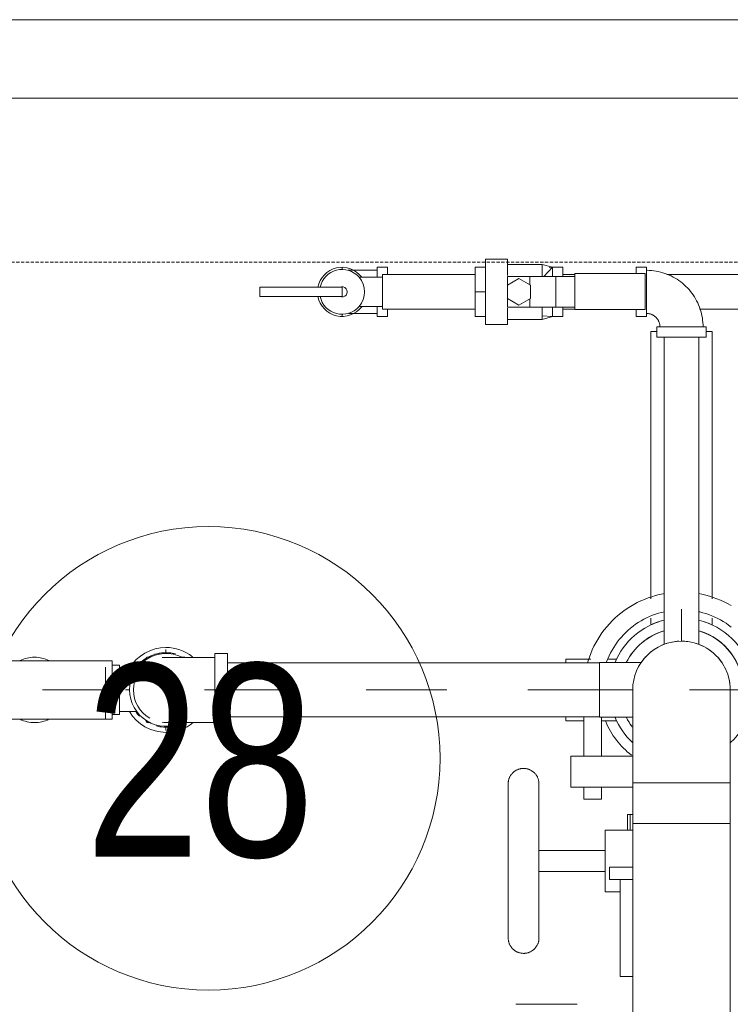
# Model space of a CAD drawing. Header units: centimetres. Extents: x -1589 to 108054, y -205274 to 31709.
# Tile 188 of 256: x 20634 to 20678, y 27805 to 27865. Entities that reach past the tile are written whole.
import ezdxf

# ---------------------------------------------------------------- set-up
doc = ezdxf.new("R2010")
doc.units = ezdxf.units.CM
doc.header["$LTSCALE"] = 0.01
doc.header["$MEASUREMENT"] = 0
doc.linetypes.add('Krawędzie ukryte', pattern=[27, 20, -7])
doc.linetypes.add('Przerywana długa', pattern=[100, 50, -50])
doc.layers.add('1_przekroje.K_IR', color=7, linetype='Continuous')
doc.layers.add('3_opisy.K_IR', color=7, linetype='Continuous')
for name, color, linetype, lineweight in [('A-ANNO-NOTE', 7, 'Continuous', 30), ('P-PIPE', 7, 'Continuous', 9), ('P-PIPE-CNTR', 7, 'Continuous', 18)]:
    doc.layers.add(name, color=color, linetype=linetype, lineweight=lineweight)
doc.styles.add('Century Gothic', font='GOTHIC.TTF', dxfattribs={"width": 0.8, "height": 119.0625})

msp = doc.modelspace()

# ---------------------------------------------------------------- linework, layer by layer
at = {"layer": '1_przekroje.K_IR', "linetype": 'Przerywana długa', "lineweight": 5, "ltscale": 10}
msp.add_line((21370.10512, 27824.0712), (20350.08116, 27824.0712), dxfattribs=at)
at = {"layer": '3_opisy.K_IR', "color": 8, "linetype": 'Krawędzie ukryte', "lineweight": 5}
msp.add_lwpolyline([(21475.76841, 27850.50296), (20065.69984, 27850.50296)], dxfattribs=at)
at = {"layer": 'A-ANNO-NOTE', "lineweight": 9}
msp.add_circle((20645.35878, 27819.84342), 14.3207, dxfattribs=at)
at = {"layer": 'P-PIPE', "color": 5, "true_color": 0x0000ff}
for p, q in [((20714.75315, 27865.4928), (20620.79592, 27865.4928)), ((20620.79592, 27860.6509), (20714.75315, 27860.6509))]:
    msp.add_line(p, q, dxfattribs=at)
at = {"layer": 'P-PIPE', "color": 142, "true_color": 0x0080c0}
for p, q in [((20663.84564, 27850.69075), (20662.48992, 27850.69075)), ((20662.48992, 27850.69075), (20662.48992, 27848.67145)), ((20663.84564, 27849.6811), (20663.84564, 27850.69075)), ((20661.85492, 27848.67145), (20661.85492, 27850.18976)), ((20661.85492, 27850.18976), (20662.48992, 27850.18976)), ((20665.99512, 27850.37325), (20663.84564, 27850.37325)), ((20665.99512, 27850.37325), (20666.62859, 27850.1902)), ((20665.99512, 27850.37325), (20665.99512, 27849.63105)), ((20665.99512, 27849.63105), (20665.99512, 27850.37325)), ((20666.63012, 27850.18976), (20666.09178, 27849.62395)), ((20666.63012, 27850.18976), (20666.43162, 27850.17585)), ((20666.63012, 27850.18976), (20666.63012, 27849.62395)), ((20666.63012, 27849.62395), (20666.63012, 27850.18976)), ((20667.26512, 27850.18976), (20666.63012, 27850.18976)), ((20667.26512, 27850.18976), (20667.26512, 27849.62395)), ((20672.44252, 27850.19145), (20671.81252, 27850.19145)), ((20671.81252, 27850.19145), (20671.81252, 27849.81113)), ((20672.44252, 27847.15145), (20672.44252, 27850.19145)), ((20656.12252, 27849.5802), (20654.66828, 27849.5802)), ((20661.85492, 27849.73825), (20656.12252, 27849.73825)), ((20656.12252, 27849.73825), (20656.12252, 27849.59533)), ((20656.12252, 27847.7627), (20656.12252, 27849.5802)), ((20664.56002, 27849.49649), (20663.84552, 27849.08397)), ((20663.84564, 27849.62395), (20665.22389, 27849.62395)), ((20663.84564, 27849.62395), (20663.84564, 27849.08397)), ((20665.27452, 27849.08397), (20664.56002, 27849.49649)), ((20665.22389, 27849.62395), (20666.84259, 27849.62395)), ((20665.22389, 27849.1132), (20665.22389, 27849.62395)), ((20666.84259, 27849.62395), (20668.02394, 27849.62395)), ((20666.84259, 27849.62395), (20666.84259, 27847.71895)), ((20668.02394, 27849.73825), (20667.26512, 27849.73825)), ((20668.02394, 27849.80377), (20672.35782, 27849.80377)), ((20668.02394, 27849.80377), (20668.02394, 27847.59031)), ((20672.35782, 27847.59031), (20672.35782, 27849.80377)), ((20652.26814, 27848.95835), (20648.5431, 27848.95835)), ((20648.5431, 27848.95835), (20648.5431, 27848.38455)), ((20653.6231, 27848.95835), (20648.5431, 27848.95835)), ((20653.6231, 27848.38455), (20653.6231, 27848.95835)), ((20661.85492, 27847.15314), (20661.85492, 27848.67145)), ((20661.85492, 27848.67145), (20662.48992, 27848.67145)), ((20662.48992, 27848.67145), (20662.48992, 27846.65215)), ((20663.84552, 27849.08397), (20663.84552, 27848.25893)), ((20665.27452, 27848.25893), (20665.27452, 27849.08397)), ((20648.5431, 27848.38455), (20652.26814, 27848.38455)), ((20648.5431, 27848.38455), (20653.6231, 27848.38455)), ((20663.84552, 27848.25893), (20664.56002, 27847.84641)), ((20663.84564, 27848.25893), (20663.84564, 27847.71895)), ((20664.56002, 27847.84641), (20665.27452, 27848.25893)), ((20665.22389, 27847.71895), (20665.22389, 27848.2297)), ((20654.66828, 27847.7627), (20656.12252, 27847.7627)), ((20656.12252, 27847.74757), (20656.12252, 27847.60465)), ((20656.12252, 27847.60465), (20661.85492, 27847.60465)), ((20665.22389, 27847.71895), (20663.84564, 27847.71895)), ((20663.84564, 27846.65215), (20663.84564, 27847.6618)), ((20666.84259, 27847.71895), (20665.22389, 27847.71895)), ((20665.99512, 27847.71185), (20665.99512, 27847.19765)), ((20665.99512, 27846.96965), (20665.99512, 27847.71185)), ((20666.63012, 27847.71895), (20666.63012, 27847.15314)), ((20666.63012, 27847.15314), (20666.63012, 27847.71895)), ((20668.02394, 27847.71895), (20666.84259, 27847.71895)), ((20667.26512, 27847.71895), (20667.26512, 27847.15314)), ((20667.26512, 27847.60465), (20668.02394, 27847.60465)), ((20672.35782, 27847.59031), (20668.02394, 27847.59031)), ((20671.81252, 27847.58929), (20671.81252, 27847.15145)), ((20662.48992, 27847.15314), (20661.85492, 27847.15314)), ((20663.84564, 27846.96965), (20665.99512, 27846.96965)), ((20665.99512, 27847.19765), (20666.63012, 27847.15314)), ((20665.99512, 27847.19765), (20665.99512, 27846.96965)), ((20665.99512, 27846.96965), (20666.62859, 27847.1527)), ((20667.26512, 27847.15314), (20666.63012, 27847.15314)), ((20671.81252, 27847.15145), (20672.44252, 27847.15145)), ((20662.48992, 27846.65215), (20663.84564, 27846.65215)), ((20673.09252, 27846.2213), (20672.70752, 27846.2213)), ((20672.70752, 27846.2213), (20672.70752, 27829.70212)), ((20673.09252, 27846.50145), (20673.09252, 27845.87145)), ((20676.13252, 27846.50145), (20673.09252, 27846.50145)), ((20676.13252, 27845.87145), (20676.13252, 27846.50145)), ((20676.51752, 27846.2213), (20676.13252, 27846.2213)), ((20676.51752, 27829.6923), (20676.51752, 27846.2213)), ((20673.09252, 27845.87145), (20676.13252, 27845.87145)), ((20673.54572, 27845.87145), (20673.54572, 27826.88583)), ((20675.67932, 27826.8876), (20675.67932, 27845.87145)), ((20672.70752, 27828.0873), (20672.70752, 27828.51014)), ((20676.51752, 27828.51014), (20676.51752, 27828.0873)), ((20641.56754, 27826.089), (20641.20388, 27825.71046)), ((20641.56754, 27826.089), (20641.4644, 27825.91037)), ((20641.77367, 27826.089), (20641.56754, 27826.089)), ((20643.8975, 27826.089), (20643.69137, 27826.089)), ((20643.81695, 27826.10523), (20643.86927, 27826.089)), ((20646.53252, 27826.3212), (20645.76252, 27826.3212)), ((20645.76252, 27826.3212), (20645.76252, 27824.0712)), ((20646.53252, 27824.0712), (20646.53252, 27826.3212)), ((20634.60081, 27825.87163), (20629.80081, 27825.87163)), ((20639.40081, 27825.87163), (20634.60081, 27825.87163)), ((20639.00081, 27822.27163), (20639.00081, 27825.47163)), ((20639.40081, 27822.27163), (20639.40081, 27825.87163)), ((20639.86252, 27825.59163), (20639.40081, 27825.59163)), ((20639.86252, 27824.07163), (20639.86252, 27825.59163)), ((20641.07649, 27825.57786), (20641.01918, 27825.5182)), ((20669.53252, 27825.74125), (20646.53252, 27825.74125)), ((20667.46242, 27825.9762), (20667.46242, 27825.74125)), ((20668.99574, 27825.9762), (20667.46242, 27825.9762)), ((20672.11195, 27825.7562), (20669.53252, 27825.7562)), ((20669.53252, 27825.7562), (20669.53252, 27824.0712)), ((20670.09732, 27825.9762), (20670.59643, 27825.9762)), ((20640.9428, 27825.40363), (20639.86252, 27825.40363)), ((20640.96529, 27825.46211), (20640.90911, 27825.40363)), ((20639.86252, 27822.55163), (20639.86252, 27824.07163)), ((20645.76252, 27824.0712), (20645.76252, 27821.8212)), ((20646.53252, 27821.8212), (20646.53252, 27824.0712)), ((20669.53252, 27824.0712), (20669.53252, 27822.3862)), ((20639.40081, 27822.55163), (20639.86252, 27822.55163)), ((20639.86252, 27822.73963), (20640.94247, 27822.73963)), ((20629.80081, 27822.27163), (20634.60081, 27822.27163)), ((20634.60081, 27822.27163), (20639.40081, 27822.27163)), ((20641.46397, 27822.2328), (20641.56754, 27822.0534)), ((20641.55343, 27822.07785), (20641.51322, 27822.11504)), ((20641.56754, 27822.0534), (20641.77469, 27822.0534)), ((20641.64808, 27822.03718), (20641.59577, 27822.0534)), ((20643.69035, 27822.0534), (20643.8975, 27822.0534)), ((20645.76252, 27821.8212), (20646.53252, 27821.8212)), ((20646.53252, 27822.40115), (20669.53252, 27822.40115)), ((20667.46242, 27822.40115), (20667.46242, 27822.1662)), ((20667.46242, 27822.1662), (20668.55743, 27822.1662)), ((20668.56252, 27822.40115), (20668.56252, 27819.9712)), ((20669.53252, 27822.3862), (20671.59627, 27822.3862)), ((20670.59643, 27822.1662), (20669.65724, 27822.1662)), ((20669.66252, 27819.9712), (20669.66252, 27822.3867)), ((20667.76252, 27819.9712), (20667.76252, 27818.0712)), ((20668.26252, 27819.9712), (20667.76252, 27819.9712)), ((20668.26252, 27819.9712), (20671.59627, 27819.9712)), ((20671.59627, 27818.3308), (20671.59627, 27815.8162)), ((20674.61252, 27818.3308), (20671.59627, 27818.3308)), ((20671.59627, 27818.3308), (20674.61252, 27818.3308)), ((20677.62877, 27818.3308), (20674.61252, 27818.3308)), ((20674.61252, 27818.3308), (20677.62877, 27818.3308)), ((20677.62877, 27815.8162), (20677.62877, 27818.3308)), ((20667.76252, 27818.0712), (20668.26252, 27818.0712)), ((20671.60688, 27818.0712), (20668.26252, 27818.0712)), ((20668.56252, 27818.0712), (20668.56252, 27817.3112)), ((20669.66252, 27817.3112), (20669.66252, 27818.0712)), ((20668.56252, 27817.3112), (20669.11252, 27817.3112)), ((20669.11252, 27817.3112), (20669.66252, 27817.3112)), ((20671.26861, 27816.3623), (20671.26861, 27815.4098)), ((20671.4438, 27816.3623), (20671.26861, 27816.3623)), ((20671.59569, 27816.3623), (20671.4438, 27816.3623)), ((20671.4438, 27815.4098), (20671.4438, 27816.3623)), ((20671.59627, 27815.8162), (20674.61252, 27815.8162)), ((20671.59752, 27815.8162), (20671.59752, 27773.00824)), ((20672.00003, 27815.8162), (20671.70025, 27815.8162)), ((20672.47956, 27815.8162), (20672.00145, 27815.8162)), ((20673.10433, 27815.8162), (20672.48059, 27815.8162)), ((20673.83184, 27815.8162), (20673.10502, 27815.8162)), ((20675.39286, 27815.8162), (20673.83218, 27815.8162)), ((20674.61252, 27815.8162), (20677.62877, 27815.8162)), ((20676.12002, 27815.8162), (20675.3932, 27815.8162)), ((20676.74445, 27815.8162), (20676.1207, 27815.8162)), ((20677.22359, 27815.8162), (20676.74547, 27815.8162)), ((20677.52478, 27815.8162), (20677.225, 27815.8162)), ((20677.62752, 27773.00824), (20677.62752, 27815.8162)), ((20669.90082, 27815.4098), (20671.59824, 27815.4098)), ((20669.90082, 27811.5998), (20669.90082, 27815.4098)), ((20669.90082, 27814.1525), (20665.79872, 27814.1525)), ((20665.79872, 27812.8571), (20669.90082, 27812.8571)), ((20670.16252, 27813.1212), (20670.16252, 27812.3612)), ((20670.17956, 27813.1212), (20670.16252, 27813.1212)), ((20670.66252, 27813.1212), (20670.16252, 27813.1212)), ((20670.66252, 27813.1212), (20671.60231, 27813.1212)), ((20670.16252, 27812.3612), (20670.66252, 27812.3612)), ((20670.16252, 27812.3612), (20670.17956, 27812.3612)), ((20671.60366, 27812.3612), (20670.66252, 27812.3612)), ((20670.81252, 27812.3612), (20670.81252, 27806.3612)), ((20670.81468, 27811.5998), (20669.90082, 27811.5998)), ((20670.81252, 27806.3612), (20671.31252, 27806.3612)), ((20671.59752, 27806.3612), (20671.31252, 27806.3612))]:
    msp.add_line(p, q, dxfattribs=at)
at = {"layer": 'P-PIPE', "color": 15, "true_color": 0x8c4646}
for p, q in [((20656.4231, 27850.19145), (20655.7931, 27850.19145)), ((20655.7931, 27850.19145), (20655.7931, 27849.58807)), ((20656.4231, 27849.74625), (20656.4231, 27850.19145)), ((20686.8231, 27849.73825), (20673.69961, 27849.73825)), ((20655.7931, 27847.75483), (20655.7931, 27847.15145)), ((20656.4231, 27847.15145), (20656.4231, 27847.59665)), ((20675.73192, 27847.60465), (20686.8231, 27847.60465)), ((20655.7931, 27847.15145), (20656.4231, 27847.15145))]:
    msp.add_line(p, q, dxfattribs=at)
at = {"layer": 'P-PIPE', "color": 1, "true_color": 0xff0000}
msp.add_line((20668.16815, 27804.64151), (20664.35815, 27804.64151), dxfattribs=at)
at = {"layer": 'P-PIPE', "color": 15, "true_color": 0x8c4646, "flags": 128}
for points in [[(20654.00213, 27850.00345), (20654.05256, 27850.00345), (20654.10577, 27850.00345), (20654.16169, 27850.00345), (20654.22021, 27850.00345), (20654.28125, 27850.00345), (20654.34471, 27850.00345), (20654.41049, 27850.00345), (20654.47847, 27850.00345), (20654.54857, 27850.00345), (20654.62065, 27850.00345), (20654.69461, 27850.00345), (20654.77032, 27850.00345), (20654.84767, 27850.00345), (20654.92654, 27850.00345), (20655.00679, 27850.00345), (20655.0883, 27850.00345), (20655.17093, 27850.00345), (20655.25456, 27850.00345), (20655.33906, 27850.00345), (20655.42428, 27850.00345), (20655.51008, 27850.00345), (20655.59635, 27850.00345), (20655.68292, 27850.00345), (20655.76968, 27850.00345), (20655.7931, 27850.00345)], [(20655.7931, 27847.33945), (20655.70633, 27847.33945), (20655.61969, 27847.33945), (20655.53333, 27847.33945), (20655.44738, 27847.33945), (20655.36199, 27847.33945), (20655.27729, 27847.33945), (20655.19341, 27847.33945), (20655.11049, 27847.33945), (20655.02867, 27847.33945), (20654.94807, 27847.33945), (20654.86882, 27847.33945), (20654.79104, 27847.33945), (20654.71487, 27847.33945), (20654.64043, 27847.33945), (20654.56783, 27847.33945), (20654.49719, 27847.33945), (20654.42862, 27847.33945), (20654.36224, 27847.33945), (20654.29814, 27847.33945), (20654.23644, 27847.33945), (20654.17723, 27847.33945), (20654.1206, 27847.33945), (20654.06665, 27847.33945), (20654.01546, 27847.33945)]]:
    msp.add_lwpolyline(points, dxfattribs=at)
at = {"layer": 'P-PIPE', "color": 142, "true_color": 0x0080c0, "flags": 128}
for points in [[(20675.94452, 27846.50145), (20675.94172, 27846.64149), (20675.93332, 27846.78131), (20675.91933, 27846.92068), (20675.89979, 27847.05938), (20675.87471, 27847.19719), (20675.84414, 27847.33389), (20675.80813, 27847.46925), (20675.76674, 27847.60306), (20675.72003, 27847.73512), (20675.66807, 27847.86519), (20675.61096, 27847.99309), (20675.54877, 27848.1186), (20675.48162, 27848.24152), (20675.40961, 27848.36166), (20675.33284, 27848.47883), (20675.25146, 27848.59283), (20675.16558, 27848.70348), (20675.07534, 27848.81062), (20674.98089, 27848.91405), (20674.88239, 27849.01363), (20674.77997, 27849.10919), (20674.67382, 27849.20058), (20674.5641, 27849.28765), (20674.45099, 27849.37026), (20674.33466, 27849.44828), (20674.2153, 27849.52159), (20674.09311, 27849.59007), (20673.96828, 27849.6536), (20673.84101, 27849.7121), (20673.7115, 27849.76545), (20673.57996, 27849.81359), (20673.4466, 27849.85642), (20673.31163, 27849.89389), (20673.17527, 27849.92593), (20673.03774, 27849.9525), (20672.89926, 27849.97354), (20672.76005, 27849.98903), (20672.62033, 27849.99893), (20672.48033, 27850.00325), (20672.44252, 27850.00345)], [(20672.44252, 27847.33945), (20672.47603, 27847.33878), (20672.50949, 27847.33677), (20672.54284, 27847.33342), (20672.57603, 27847.32875), (20672.609, 27847.32275), (20672.64171, 27847.31543), (20672.6741, 27847.30682), (20672.70613, 27847.29691), (20672.73772, 27847.28573), (20672.76885, 27847.2733), (20672.79946, 27847.25963), (20672.82949, 27847.24475), (20672.8589, 27847.22868), (20672.88765, 27847.21145), (20672.91569, 27847.19308), (20672.94297, 27847.17361), (20672.96945, 27847.15306), (20672.99508, 27847.13146), (20673.01983, 27847.10886), (20673.04366, 27847.08529), (20673.06653, 27847.06078), (20673.0884, 27847.03538), (20673.10923, 27847.00913), (20673.129, 27846.98206), (20673.14767, 27846.95422), (20673.16521, 27846.92566), (20673.1816, 27846.89642), (20673.1968, 27846.86655), (20673.2108, 27846.8361), (20673.22357, 27846.80511), (20673.23509, 27846.77363), (20673.24534, 27846.74172), (20673.2543, 27846.70942), (20673.26197, 27846.67679), (20673.26833, 27846.64388), (20673.27336, 27846.61075), (20673.27707, 27846.57743), (20673.27944, 27846.544), (20673.28047, 27846.5105), (20673.28052, 27846.50145)], [(20673.55024, 27830.02615), (20673.47465, 27830.01324), (20673.23795, 27829.96298), (20673.00344, 27829.9033), (20672.7715, 27829.83429), (20672.54251, 27829.75606), (20672.31684, 27829.66873), (20672.09483, 27829.57245), (20671.87685, 27829.46737), (20671.66325, 27829.35366), (20671.45437, 27829.23149), (20671.25054, 27829.10107), (20671.05209, 27828.96261), (20670.85933, 27828.81631), (20670.67258, 27828.66243), (20670.49213, 27828.5012), (20670.31827, 27828.33289), (20670.15129, 27828.15776), (20669.99144, 27827.97609), (20669.83898, 27827.78817), (20669.69416, 27827.5943), (20669.55721, 27827.3948), (20669.42834, 27827.18999), (20669.30777, 27826.98018), (20669.19569, 27826.76572), (20669.09227, 27826.54695), (20668.99768, 27826.32422), (20668.91207, 27826.09788), (20668.83559, 27825.8683), (20668.79883, 27825.74125)], [(20677.67515, 27829.28875), (20677.46406, 27829.40705), (20677.2484, 27829.51681), (20677.02852, 27829.61786), (20676.80478, 27829.71004), (20676.57754, 27829.7932), (20676.34715, 27829.8672), (20676.11398, 27829.93193), (20675.87841, 27829.98728), (20675.6748, 27830.02661)], [(20669.95847, 27825.75459), (20669.97983, 27825.81496), (20670.05327, 27825.99882), (20670.134, 27826.1796), (20670.22189, 27826.35701), (20670.31681, 27826.53076), (20670.41861, 27826.70058), (20670.52711, 27826.86618), (20670.64214, 27827.02732), (20670.76353, 27827.18373), (20670.89108, 27827.33516), (20671.02458, 27827.48136), (20671.16382, 27827.62212), (20671.30858, 27827.75719), (20671.45862, 27827.88636), (20671.61371, 27828.00943), (20671.77359, 27828.1262), (20671.93802, 27828.23648), (20672.10673, 27828.3401), (20672.27944, 27828.43689), (20672.45589, 27828.5267), (20672.63579, 27828.60938), (20672.81885, 27828.6848), (20673.00478, 27828.75283), (20673.19328, 27828.81338), (20673.38405, 27828.86634), (20673.55622, 27828.9068)], [(20675.66881, 27828.90626), (20675.73717, 27828.89175), (20675.92904, 27828.84292), (20676.1188, 27828.78646), (20676.30616, 27828.72245), (20676.4908, 27828.651), (20676.67245, 27828.57223), (20676.85079, 27828.48625), (20677.02555, 27828.39321), (20677.19646, 27828.29326), (20677.36323, 27828.18655), (20677.5256, 27828.07326), (20677.68331, 27827.95357)], [(20645.76252, 27826.0812), (20645.64135, 27826.0812), (20645.52038, 27826.0812), (20645.39979, 27826.0812), (20645.27978, 27826.0812), (20645.16055, 27826.0812), (20645.04228, 27826.0812), (20644.92516, 27826.0812), (20644.80938, 27826.0812), (20644.69513, 27826.0812), (20644.58258, 27826.0812), (20644.47192, 27826.0812), (20644.36333, 27826.0812), (20644.25697, 27826.0812), (20644.15302, 27826.0812), (20644.05165, 27826.0812), (20643.95302, 27826.0812), (20643.85728, 27826.0812), (20643.76458, 27826.0812), (20643.67509, 27826.0812), (20643.58893, 27826.0812), (20643.50625, 27826.0812), (20643.42718, 27826.0812), (20643.35185, 27826.0812), (20643.28037, 27826.0812), (20643.21286, 27826.0812), (20643.14943, 27826.0812), (20643.09019, 27826.0812), (20643.03521, 27826.0812), (20642.98461, 27826.0812), (20642.93844, 27826.0812), (20642.89679, 27826.0812), (20642.85973, 27826.0812), (20642.82731, 27826.0812), (20642.79959, 27826.0812), (20642.77661, 27826.0812), (20642.7584, 27826.0812), (20642.745, 27826.0812), (20642.73643, 27826.0812), (20642.7327, 27826.0812), (20642.73252, 27826.0812)], [(20644.4424, 27826.0812), (20644.55252, 27826.0812), (20644.66457, 27826.0812), (20644.77839, 27826.0812), (20644.89377, 27826.0812), (20645.01055, 27826.0812), (20645.12853, 27826.0812), (20645.24752, 27826.0812), (20645.36733, 27826.0812), (20645.48778, 27826.0812), (20645.60867, 27826.0812), (20645.72981, 27826.0812), (20645.76252, 27826.0812)], [(20671.59627, 27824.0712), (20671.59627, 27824.06661), (20671.59627, 27824.05284), (20671.59627, 27824.02992), (20671.59627, 27823.99788), (20671.59627, 27823.95678), (20671.59627, 27823.90667), (20671.59627, 27823.84765), (20671.59627, 27823.77979), (20671.59627, 27823.70323), (20671.59627, 27823.61806), (20671.59627, 27823.52444), (20671.59627, 27823.42251), (20671.59627, 27823.31243), (20671.59627, 27823.19439), (20671.59627, 27823.06856), (20671.59627, 27822.93515), (20671.59627, 27822.79438), (20671.59627, 27822.64647), (20671.59627, 27822.49165), (20671.59627, 27822.33018), (20671.59627, 27822.16231), (20671.59627, 27821.98831), (20671.59627, 27821.80845), (20671.59627, 27821.62304), (20671.59627, 27821.43235), (20671.59627, 27821.23671), (20671.59627, 27821.03642), (20671.59627, 27820.83179), (20671.59627, 27820.62317), (20671.59627, 27820.41088), (20671.59627, 27820.19526), (20671.59627, 27819.97666), (20671.59627, 27819.75543), (20671.59627, 27819.53192), (20671.59627, 27819.30648), (20671.59627, 27819.07949), (20671.59627, 27818.85129), (20671.59627, 27818.62227), (20671.59627, 27818.39278), (20671.59627, 27818.3308)], [(20677.62877, 27818.3308), (20677.62877, 27818.56036), (20677.62877, 27818.78955), (20677.62877, 27819.018), (20677.62877, 27819.24535), (20677.62877, 27819.47124), (20677.62877, 27819.69531), (20677.62877, 27819.9172), (20677.62877, 27820.13654), (20677.62877, 27820.353), (20677.62877, 27820.56622), (20677.62877, 27820.77587), (20677.62877, 27820.9816), (20677.62877, 27821.18309), (20677.62877, 27821.38002), (20677.62877, 27821.57208), (20677.62877, 27821.75894), (20677.62877, 27821.94033), (20677.62877, 27822.11594), (20677.62877, 27822.28549), (20677.62877, 27822.44871), (20677.62877, 27822.60535), (20677.62877, 27822.75515), (20677.62877, 27822.89787), (20677.62877, 27823.03329), (20677.62877, 27823.16118), (20677.62877, 27823.28135), (20677.62877, 27823.39359), (20677.62877, 27823.49774), (20677.62877, 27823.59362), (20677.62877, 27823.68108), (20677.62877, 27823.75998), (20677.62877, 27823.8302), (20677.62877, 27823.89162), (20677.62877, 27823.94414), (20677.62877, 27823.98768), (20677.62877, 27824.02217), (20677.62877, 27824.04756), (20677.62877, 27824.0638), (20677.62877, 27824.07087), (20677.62877, 27824.0712)], [(20642.73252, 27822.0612), (20642.73494, 27822.0612), (20642.74221, 27822.0612), (20642.75431, 27822.0612), (20642.77122, 27822.0612), (20642.79292, 27822.0612), (20642.81936, 27822.0612), (20642.85052, 27822.0612), (20642.88634, 27822.0612), (20642.92675, 27822.0612), (20642.9717, 27822.0612), (20643.02112, 27822.0612), (20643.07492, 27822.0612), (20643.13303, 27822.0612), (20643.19534, 27822.0612), (20643.26175, 27822.0612), (20643.33217, 27822.0612), (20643.40647, 27822.0612), (20643.48455, 27822.0612), (20643.56627, 27822.0612), (20643.6515, 27822.0612), (20643.74011, 27822.0612), (20643.83195, 27822.0612), (20643.92688, 27822.0612), (20644.02475, 27822.0612), (20644.1254, 27822.0612), (20644.22867, 27822.0612), (20644.33439, 27822.0612), (20644.4424, 27822.0612), (20644.55252, 27822.0612), (20644.66457, 27822.0612), (20644.77839, 27822.0612), (20644.89377, 27822.0612), (20645.01055, 27822.0612), (20645.12853, 27822.0612), (20645.24752, 27822.0612), (20645.36733, 27822.0612), (20645.48778, 27822.0612), (20645.60867, 27822.0612), (20645.72981, 27822.0612), (20645.76252, 27822.0612)], [(20645.76252, 27822.0612), (20645.64135, 27822.0612), (20645.52038, 27822.0612), (20645.39979, 27822.0612), (20645.27978, 27822.0612), (20645.16055, 27822.0612), (20645.04228, 27822.0612), (20644.92516, 27822.0612), (20644.80938, 27822.0612), (20644.69513, 27822.0612), (20644.58258, 27822.0612), (20644.47192, 27822.0612), (20644.38419, 27822.0612)], [(20663.89372, 27818.2673), (20663.89448, 27818.30539), (20663.89676, 27818.34342), (20663.90057, 27818.38133), (20663.90588, 27818.41905), (20663.91271, 27818.45654), (20663.92102, 27818.49372), (20663.93081, 27818.53053), (20663.94207, 27818.56693), (20663.95478, 27818.60284), (20663.96891, 27818.63822), (20663.98444, 27818.67301), (20664.00136, 27818.70715), (20664.01962, 27818.74058), (20664.03921, 27818.77326), (20664.06009, 27818.80513), (20664.08222, 27818.83613), (20664.10558, 27818.86623), (20664.13012, 27818.89537), (20664.15581, 27818.9235), (20664.18261, 27818.95059), (20664.21046, 27818.97658), (20664.23933, 27819.00143), (20664.26917, 27819.02511), (20664.29994, 27819.04758), (20664.33158, 27819.0688), (20664.36404, 27819.08874), (20664.39728, 27819.10737), (20664.43123, 27819.12465), (20664.46585, 27819.14056), (20664.50107, 27819.15507), (20664.53685, 27819.16816), (20664.57312, 27819.17981), (20664.60983, 27819.19), (20664.64692, 27819.19872), (20664.68432, 27819.20594), (20664.72199, 27819.21167), (20664.75985, 27819.21588), (20664.79786, 27819.21857), (20664.83594, 27819.21975), (20664.87403, 27819.2194), (20664.91208, 27819.21752), (20664.95003, 27819.21413), (20664.98781, 27819.20922), (20665.02536, 27819.20281), (20665.06263, 27819.19489), (20665.09955, 27819.1855), (20665.13606, 27819.17463), (20665.17212, 27819.16232), (20665.20765, 27819.14857), (20665.2426, 27819.13341), (20665.27692, 27819.11687), (20665.31055, 27819.09896), (20665.34343, 27819.07973), (20665.37552, 27819.0592), (20665.40677, 27819.0374), (20665.43711, 27819.01436), (20665.46651, 27818.99014), (20665.49492, 27818.96475), (20665.5223, 27818.93825), (20665.54859, 27818.91068), (20665.57375, 27818.88208), (20665.59776, 27818.85249), (20665.62056, 27818.82197), (20665.64212, 27818.79056), (20665.66241, 27818.75832), (20665.68139, 27818.72529), (20665.69903, 27818.69152), (20665.71532, 27818.65708), (20665.73021, 27818.62201), (20665.74369, 27818.58638), (20665.75573, 27818.55024), (20665.76631, 27818.51364), (20665.77543, 27818.47665), (20665.78306, 27818.43932), (20665.78919, 27818.40172), (20665.79381, 27818.3639), (20665.79691, 27818.32593), (20665.7985, 27818.28787), (20665.79872, 27818.2673)], [(20663.89372, 27817.85029), (20663.89372, 27817.92475), (20663.89372, 27817.99214), (20663.89372, 27818.05235), (20663.89372, 27818.10528), (20663.89372, 27818.15085), (20663.89372, 27818.189), (20663.89372, 27818.21964), (20663.89372, 27818.24275), (20663.89372, 27818.25827), (20663.89372, 27818.26619), (20663.89372, 27818.2673)], [(20663.89372, 27818.2673), (20663.89372, 27818.26349), (20663.89372, 27818.25207), (20663.89372, 27818.23305), (20663.89372, 27818.20647), (20663.89372, 27818.17237), (20663.89372, 27818.1308), (20663.89372, 27818.08183), (20663.89372, 27818.02554), (20663.89372, 27817.96201), (20663.89372, 27817.89136), (20663.89372, 27817.81368), (20663.89372, 27817.72912), (20663.89372, 27817.63779), (20663.89372, 27817.53986), (20663.89372, 27817.43546), (20663.89372, 27817.32478), (20663.89372, 27817.20799), (20663.89372, 27817.08528), (20663.89372, 27816.95683), (20663.89372, 27816.82287), (20663.89372, 27816.6836), (20663.89372, 27816.53924), (20663.89372, 27816.39002), (20663.89372, 27816.23619), (20663.89372, 27816.07799), (20663.89372, 27815.91568), (20663.89372, 27815.7495), (20663.89372, 27815.57974), (20663.89372, 27815.40666), (20663.89372, 27815.23053), (20663.89372, 27815.05165), (20663.89372, 27814.87028), (20663.89372, 27814.68674), (20663.89372, 27814.5013), (20663.89372, 27814.31427), (20663.89372, 27814.12595), (20663.89372, 27813.93663), (20663.89372, 27813.74662), (20663.89372, 27813.55622), (20663.89372, 27813.36574), (20663.89372, 27813.17548), (20663.89372, 27812.98575), (20663.89372, 27812.79685), (20663.89372, 27812.60909), (20663.89372, 27812.42275), (20663.89372, 27812.23815), (20663.89372, 27812.05557), (20663.89372, 27811.87532), (20663.89372, 27811.69766), (20663.89372, 27811.5229), (20663.89372, 27811.35131), (20663.89372, 27811.18317), (20663.89372, 27811.01874), (20663.89372, 27810.85829), (20663.89372, 27810.70207), (20663.89372, 27810.55033), (20663.89372, 27810.40332), (20663.89372, 27810.26127), (20663.89372, 27810.12442), (20663.89372, 27809.99297), (20663.89372, 27809.86713), (20663.89372, 27809.74712), (20663.89372, 27809.63312), (20663.89372, 27809.52531), (20663.89372, 27809.42387), (20663.89372, 27809.32896), (20663.89372, 27809.24073), (20663.89372, 27809.15932), (20663.89372, 27809.08486), (20663.89372, 27809.01747), (20663.89372, 27808.95726), (20663.89372, 27808.90433), (20663.89372, 27808.85875), (20663.89372, 27808.82061), (20663.89372, 27808.78996), (20663.89372, 27808.76686), (20663.89372, 27808.75133), (20663.89372, 27808.74341), (20663.89372, 27808.7423)], [(20665.79872, 27818.2673), (20665.79872, 27818.26349), (20665.79872, 27818.25207), (20665.79872, 27818.23305), (20665.79872, 27818.20647), (20665.79872, 27818.17237), (20665.79872, 27818.1308), (20665.79872, 27818.08183), (20665.79872, 27818.02554), (20665.79872, 27817.96201), (20665.79872, 27817.89136), (20665.79872, 27817.81368)], [(20665.79872, 27808.7423), (20665.79872, 27808.74611), (20665.79872, 27808.75754), (20665.79872, 27808.77655), (20665.79872, 27808.80313), (20665.79872, 27808.83724), (20665.79872, 27808.87881), (20665.79872, 27808.92778), (20665.79872, 27808.98407), (20665.79872, 27809.04759), (20665.79872, 27809.11825), (20665.79872, 27809.19592), (20665.79872, 27809.28049), (20665.79872, 27809.37181), (20665.79872, 27809.46975), (20665.79872, 27809.57414), (20665.79872, 27809.68482), (20665.79872, 27809.80161), (20665.79872, 27809.92433), (20665.79872, 27810.05277), (20665.79872, 27810.18674), (20665.79872, 27810.32601), (20665.79872, 27810.47037), (20665.79872, 27810.61958), (20665.79872, 27810.77341), (20665.79872, 27810.93161), (20665.79872, 27811.09393), (20665.79872, 27811.2601), (20665.79872, 27811.42987), (20665.79872, 27811.60295), (20665.79872, 27811.77907), (20665.79872, 27811.95796), (20665.79872, 27812.13932), (20665.79872, 27812.32287), (20665.79872, 27812.5083), (20665.79872, 27812.69533), (20665.79872, 27812.88366), (20665.79872, 27813.07298), (20665.79872, 27813.26299), (20665.79872, 27813.45339), (20665.79872, 27813.64387), (20665.79872, 27813.83412), (20665.79872, 27814.02385), (20665.79872, 27814.21275), (20665.79872, 27814.40052), (20665.79872, 27814.58685), (20665.79872, 27814.77146), (20665.79872, 27814.95403), (20665.79872, 27815.13429), (20665.79872, 27815.31194), (20665.79872, 27815.4867), (20665.79872, 27815.65829), (20665.79872, 27815.82644), (20665.79872, 27815.99087), (20665.79872, 27816.15132), (20665.79872, 27816.30754), (20665.79872, 27816.45928), (20665.79872, 27816.60628), (20665.79872, 27816.74833), (20665.79872, 27816.88519), (20665.79872, 27817.01664), (20665.79872, 27817.14247), (20665.79872, 27817.26249), (20665.79872, 27817.37649), (20665.79872, 27817.48429), (20665.79872, 27817.58574), (20665.79872, 27817.68065), (20665.79872, 27817.76888), (20665.79872, 27817.85029), (20665.79872, 27817.92475), (20665.79872, 27817.99214), (20665.79872, 27818.05235), (20665.79872, 27818.10528), (20665.79872, 27818.15085), (20665.79872, 27818.189), (20665.79872, 27818.21964), (20665.79872, 27818.24275), (20665.79872, 27818.25827), (20665.79872, 27818.26619), (20665.79872, 27818.2673)], [(20663.89372, 27808.7423), (20663.89372, 27808.74611), (20663.89372, 27808.75754), (20663.89372, 27808.77655), (20663.89372, 27808.80313), (20663.89372, 27808.83724), (20663.89372, 27808.87881), (20663.89372, 27808.92778), (20663.89372, 27808.98407), (20663.89372, 27809.04759), (20663.89372, 27809.11825)], [(20665.79872, 27809.15932), (20665.79872, 27809.08486), (20665.79872, 27809.01747), (20665.79872, 27808.95726), (20665.79872, 27808.90433), (20665.79872, 27808.85875), (20665.79872, 27808.82061), (20665.79872, 27808.78996), (20665.79872, 27808.76686), (20665.79872, 27808.75133), (20665.79872, 27808.74341), (20665.79872, 27808.7423)], [(20665.79872, 27808.7423), (20665.79796, 27808.70421), (20665.79567, 27808.66618), (20665.79187, 27808.62828), (20665.78655, 27808.59055), (20665.77973, 27808.55307), (20665.77142, 27808.51589), (20665.76162, 27808.47907), (20665.75037, 27808.44268), (20665.73766, 27808.40676), (20665.72353, 27808.37138), (20665.70799, 27808.3366), (20665.69108, 27808.30246), (20665.67282, 27808.26903), (20665.65323, 27808.23635), (20665.63235, 27808.20448), (20665.61021, 27808.17347), (20665.58686, 27808.14338), (20665.56231, 27808.11424), (20665.53662, 27808.08611), (20665.50983, 27808.05902), (20665.48198, 27808.03303), (20665.4531, 27808.00817), (20665.42326, 27807.98449), (20665.3925, 27807.96202), (20665.36086, 27807.9408), (20665.32839, 27807.92086), (20665.29516, 27807.90224), (20665.26121, 27807.88496), (20665.22659, 27807.86905), (20665.19136, 27807.85454), (20665.15559, 27807.84144), (20665.11931, 27807.82979), (20665.08261, 27807.8196), (20665.04552, 27807.81089), (20665.00811, 27807.80366), (20664.97045, 27807.79794), (20664.93258, 27807.79373), (20664.89458, 27807.79103), (20664.8565, 27807.78986), (20664.81841, 27807.79021), (20664.78035, 27807.79208), (20664.74241, 27807.79548), (20664.70463, 27807.80039), (20664.66708, 27807.8068), (20664.62981, 27807.81471), (20664.59289, 27807.82411), (20664.55637, 27807.83497), (20664.52032, 27807.84729), (20664.48479, 27807.86104), (20664.44984, 27807.8762), (20664.41552, 27807.89274), (20664.38189, 27807.91064), (20664.34901, 27807.92988), (20664.31692, 27807.95041), (20664.28567, 27807.97221), (20664.25532, 27807.99524), (20664.22592, 27808.01947), (20664.19751, 27808.04485), (20664.17014, 27808.07135), (20664.14385, 27808.09892), (20664.11868, 27808.12753), (20664.09468, 27808.15711), (20664.07188, 27808.18763), (20664.05032, 27808.21904), (20664.03003, 27808.25129), (20664.01105, 27808.28432), (20663.9934, 27808.31808), (20663.97712, 27808.35253), (20663.96223, 27808.38759), (20663.94875, 27808.42323), (20663.93671, 27808.45937), (20663.92612, 27808.49597), (20663.91701, 27808.53296), (20663.90938, 27808.57029), (20663.90325, 27808.60789), (20663.89863, 27808.6457), (20663.89552, 27808.68367), (20663.89394, 27808.72174), (20663.89372, 27808.7423)]]:
    msp.add_lwpolyline(points, dxfattribs=at)
at = {"layer": 'P-PIPE', "color": 15, "true_color": 0x8c4646}
for start, end in [(37.0877527, 169.0610658), (190.9390019, 322.9121895)]:
    msp.add_arc((20653.6231, 27848.67145), 1.52, start, end, dxfattribs=at)
at = {"layer": 'P-PIPE', "color": 142, "true_color": 0x0080c0}
for centre, radius, start, end in [((20653.6231, 27848.67145), 1.385, 41.0059396, 168.0448926), ((20653.6231, 27848.67145), 1.385, 318.9940724, 41.0059396), ((20653.6231, 27848.67145), 0.3175, 244.6367686, 115.3632434), ((20653.6231, 27848.67145), 1.385, 191.9551194, 318.9940724), ((20674.61252, 27824.0712), 4.445, 103.9093319, 157.5739211), ((20674.61252, 27824.0712), 4.445, 108.4519434, 115.3769335), ((20674.61252, 27824.0712), 4.445, 312.9759939, 76.0906681), ((20674.61252, 27824.0712), 4.445, 64.6230665, 71.5480566), ((20674.61252, 27824.0712), 3.81, 106.3173276, 153.6954369), ((20674.61252, 27824.0712), 3.81, 106.8, 153.5670471), ((20674.61252, 27824.0712), 3.81, 0, 73.6826724), ((20674.61252, 27824.0712), 3.81, 0, 73.2), ((20642.73252, 27824.0712), 2.62255, 90, 149.4159853), ((20642.73252, 27824.0712), 2.62255, 51.4831743, 90), ((20674.61252, 27824.0712), 3.01625, 90, 180), ((20674.61252, 27824.0712), 3.01625, 90, 180), ((20674.61252, 27824.0712), 3.015, 107.4310474, 115.4020144), ((20674.61252, 27824.0712), 3.015, 93.0064638, 100.8647744), ((20674.61252, 27824.0712), 3.01625, 60, 90), ((20674.61252, 27824.0712), 3.01625, 60, 90), ((20674.61252, 27824.0712), 3.015, 78.5637662, 86.3880749), ((20674.61252, 27824.0712), 3.015, 64.0907107, 71.9433073), ((20634.60081, 27824.07163), 2.0193, 90, 116.1903156), ((20634.60081, 27824.07163), 2.0193, 63.8096844, 90), ((20642.73252, 27824.0712), 2.25, 63.7880897, 180), ((20642.73252, 27824.0712), 2.30505, 75, 117.50355), ((20642.73252, 27824.0712), 2.30505, 90, 117.50355), ((20642.73252, 27824.0712), 2.01, 85.1798708, 96.7384565), ((20642.73252, 27824.0712), 2.30505, 75, 90), ((20674.61252, 27824.0712), 3.015, 137.4070299, 145.1671421), ((20674.61252, 27824.0712), 3.015, 121.8438869, 130.0762523), ((20674.61252, 27824.0712), 3.01625, 0, 59.5895284), ((20674.61252, 27824.0712), 3.01625, 0, 59.5895284), ((20674.61252, 27824.0712), 3.015, 49.5607859, 57.5174326), ((20674.61252, 27824.0712), 3.015, 34.9046823, 42.5747103), ((20642.73252, 27824.0712), 2.01, 120, 180), ((20642.73252, 27824.0712), 2.30505, 123.9657354, 144.3474979), ((20642.73252, 27824.0712), 2.30505, 123.9657354, 144.3474979), ((20674.61252, 27824.0712), 4.445, 154.6230665, 157.6799968), ((20674.61252, 27824.0712), 3.01625, 142.5902004, 145.4330731), ((20674.61252, 27824.0712), 3.015, 142.3999932, 145.3613455), ((20674.61252, 27824.0712), 3.015, 34.6386545, 37.6000068), ((20674.61252, 27824.0712), 3.01625, 34.5669269, 36), ((20674.61252, 27824.0712), 3.015, 19.8634624, 27.481406), ((20674.61252, 27824.0712), 3.015, 0, 13.740703), ((20642.73252, 27824.0712), 2.25, 180, 296.5306295), ((20642.73252, 27824.0712), 2.01, 180, 240), ((20642.73252, 27824.0712), 2.62255, 210.5607011, 270), ((20642.73252, 27824.0712), 2.30505, 215.6259772, 225), ((20642.73252, 27824.0712), 2.30505, 215.6259772, 225), ((20634.60081, 27824.07163), 2.0193, 243.8096844, 270), ((20634.60081, 27824.07163), 2.0193, 270, 296.1903156), ((20642.73252, 27824.0712), 2.30505, 255, 298.5949735), ((20642.73252, 27824.0712), 2.30505, 255, 270), ((20642.73252, 27824.0712), 2.01, 263.2615426, 274.4936389), ((20642.73252, 27824.0712), 2.62255, 270, 310.0409288), ((20642.73252, 27824.0712), 2.30505, 270, 298.5949735), ((20674.61252, 27824.0712), 5.08, 202.6356832, 232.4711623), ((20674.61252, 27824.0712), 4.445, 202.3200032, 205.3769335), ((20674.61252, 27824.0712), 4.445, 202.4260789, 227.0667131), ((20674.61252, 27824.0712), 3.81, 206.3045631, 217.0185674), ((20674.61252, 27824.0712), 3.81, 206.4329529, 216.0945554)]:
    msp.add_arc(centre, radius, start, end, dxfattribs=at)
at = {"layer": 'P-PIPE-CNTR', "color": 15, "true_color": 0x8c4646}
for p, q in [((20653.6231, 27850.04599), (20653.6231, 27850.17145)), ((20653.6231, 27847.17145), (20653.6231, 27847.29691))]:
    msp.add_line(p, q, dxfattribs=at)
at = {"layer": 'P-PIPE-CNTR', "color": 142, "true_color": 0x0080c0}
for p, q in [((20674.61252, 27827.08745), (20674.61252, 27829.0712)), ((20674.61252, 27827.08745), (20674.61252, 27829.0712)), ((20642.73252, 27826.3212), (20642.73252, 27826.5712)), ((20642.73252, 27826.32163), (20642.73252, 27826.5712)), ((20640.23252, 27824.0712), (20640.48252, 27824.0712)), ((20669.61252, 27824.0712), (20671.59627, 27824.0712)), ((20642.73252, 27821.5712), (20642.73252, 27821.8212)), ((20642.73252, 27821.5712), (20642.73252, 27821.8212))]:
    msp.add_line(p, q, dxfattribs=at)

# ---------------------------------------------------------------- texts
at = {"layer": 'A-ANNO-NOTE', "color": 5, "lineweight": 9, "true_color": 0x0000ff, "insert": (20637.7521, 27825.67852), "char_height": 11.90625, "width": 17.9578, "attachment_point": 1, "style": 'Century Gothic'}
msp.add_mtext('28', dxfattribs=at)

doc.saveas('drawing.dxf')
